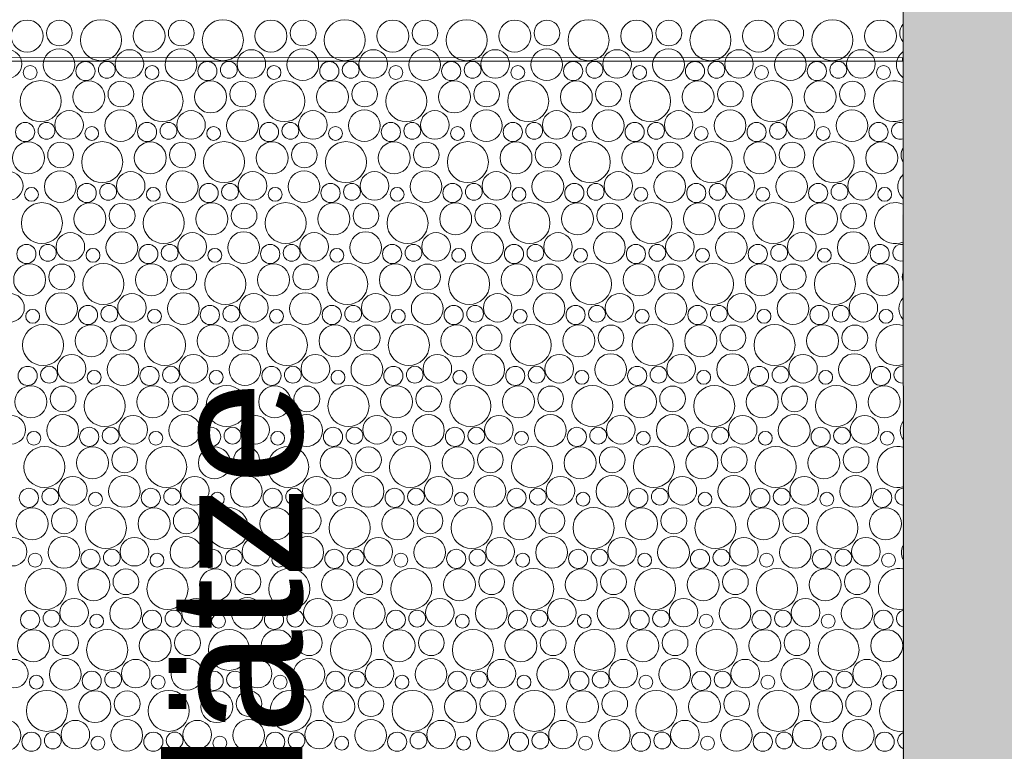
# Model space of a CAD drawing. Header units: metres. Extents: x -167 to 338, y -186 to 508.
# Tile 191 of 256: x 92.53 to 95.47, y 28.45 to 30.63. Entities that reach past the tile are written whole.
import ezdxf
from ezdxf.enums import TextEntityAlignment as Align

# ---------------------------------------------------------------- set-up
doc = ezdxf.new("R2010")
doc.units = ezdxf.units.M
doc.header["$MEASUREMENT"] = 0
doc.linetypes.add('Öffnungslinie Tür Fenster', pattern=[0.23, 0.15, -0.08])
for name, color, linetype in [('60 Gelände 2D Übersicht', 7, 'Continuous'), ('60 Stellplätze', 7, 'Continuous'), ('90 Allgemein Beschriftung', 7, 'Continuous')]:
    doc.layers.add(name, color=color, linetype=linetype)
doc.styles.add('ERSTELLTER_STIL_1', font='arial.ttf')
doc.styles.add('ERSTELLTER_STIL_2', font='arial.ttf')

# ---------------------------------------------------------------- blocks, each defined once
blk = doc.blocks.new('*X46', base_point=(27236.1321, 33357.279))
at = {"layer": '60 Gelände 2D Übersicht', "color": 9, "linetype": 'Continuous', "lineweight": 18}
for centre, radius in [((92.5564, 30.5843), 0.0477), ((92.6524, 30.5932), 0.0384), ((92.7765, 30.5719), 0.0612), ((92.9201, 30.5843), 0.0477), ((93.0161, 30.5932), 0.0384), ((93.1402, 30.5719), 0.0612), ((93.2838, 30.5843), 0.0477), ((93.3798, 30.5932), 0.0384), ((93.5039, 30.5719), 0.0612), ((93.6475, 30.5843), 0.0477), ((93.7435, 30.5932), 0.0384), ((93.8676, 30.5719), 0.0612), ((94.0112, 30.5843), 0.0477), ((94.1072, 30.5932), 0.0384), ((94.2313, 30.5719), 0.0612), ((94.3749, 30.5843), 0.0477), ((94.4709, 30.5932), 0.0384), ((94.5951, 30.5719), 0.0612), ((94.7386, 30.5843), 0.0477), ((94.8347, 30.5932), 0.0384), ((94.9588, 30.5719), 0.0612), ((95.1023, 30.5843), 0.0477), ((92.4979, 30.501), 0.0426), ((92.6514, 30.4988), 0.0473), ((92.8616, 30.501), 0.0426), ((93.0151, 30.4988), 0.0473), ((93.2253, 30.501), 0.0426), ((93.3788, 30.4988), 0.0473), ((93.589, 30.501), 0.0426), ((93.7425, 30.4988), 0.0473), ((93.9527, 30.501), 0.0426), ((94.1062, 30.4988), 0.0473), ((94.3165, 30.501), 0.0426), ((94.4699, 30.4988), 0.0473), ((94.6802, 30.501), 0.0426), ((94.8336, 30.4988), 0.0473), ((95.0439, 30.501), 0.0426), ((92.5653, 30.4755), 0.0207), ((92.7304, 30.4797), 0.0286), ((92.7942, 30.4832), 0.0251), ((92.929, 30.4755), 0.0207), ((93.0941, 30.4797), 0.0286), ((93.158, 30.4832), 0.0251), ((93.2927, 30.4755), 0.0207), ((93.4578, 30.4797), 0.0286), ((93.5217, 30.4832), 0.0251), ((93.6564, 30.4755), 0.0207), ((93.8215, 30.4797), 0.0286), ((93.8854, 30.4832), 0.0251), ((94.0201, 30.4755), 0.0207), ((94.1853, 30.4797), 0.0286), ((94.2491, 30.4832), 0.0251), ((94.3838, 30.4755), 0.0207), ((94.549, 30.4797), 0.0286), ((94.6128, 30.4832), 0.0251), ((94.7475, 30.4755), 0.0207), ((94.9127, 30.4797), 0.0286), ((94.9765, 30.4832), 0.0251), ((95.1112, 30.4755), 0.0207), ((92.5965, 30.3899), 0.0612), ((92.7401, 30.4024), 0.0477), ((92.8361, 30.4112), 0.0384), ((92.9602, 30.3899), 0.0612), ((93.1038, 30.4024), 0.0477), ((93.1998, 30.4112), 0.0384), ((93.3239, 30.3899), 0.0612), ((93.4675, 30.4024), 0.0477), ((93.5635, 30.4112), 0.0384), ((93.6876, 30.3899), 0.0612), ((93.8312, 30.4024), 0.0477), ((93.9272, 30.4112), 0.0384), ((94.0513, 30.3899), 0.0612), ((94.1949, 30.4024), 0.0477), ((94.2909, 30.4112), 0.0384), ((94.4151, 30.3899), 0.0612), ((94.5586, 30.4024), 0.0477), ((94.6547, 30.4112), 0.0384), ((94.7788, 30.3899), 0.0612), ((94.9223, 30.4024), 0.0477), ((95.0184, 30.4112), 0.0384), ((92.6816, 30.319), 0.0426), ((92.8351, 30.3168), 0.0473), ((93.0453, 30.319), 0.0426), ((93.1988, 30.3168), 0.0473), ((93.409, 30.319), 0.0426), ((93.5625, 30.3168), 0.0473), ((93.7727, 30.319), 0.0426), ((93.9262, 30.3168), 0.0473), ((94.1365, 30.319), 0.0426), ((94.2899, 30.3168), 0.0473), ((94.5002, 30.319), 0.0426), ((94.6536, 30.3168), 0.0473), ((94.8639, 30.319), 0.0426), ((95.0173, 30.3168), 0.0473), ((92.5504, 30.2977), 0.0286), ((92.6142, 30.3012), 0.0251), ((92.9141, 30.2977), 0.0286), ((92.978, 30.3012), 0.0251), ((93.2778, 30.2977), 0.0286), ((93.3417, 30.3012), 0.0251), ((93.6415, 30.2977), 0.0286), ((93.7054, 30.3012), 0.0251), ((94.0053, 30.2977), 0.0286), ((94.0691, 30.3012), 0.0251), ((94.369, 30.2977), 0.0286), ((94.4328, 30.3012), 0.0251), ((94.7327, 30.2977), 0.0286), ((94.7965, 30.3012), 0.0251), ((95.0964, 30.2977), 0.0286), ((92.749, 30.2936), 0.0207), ((93.1127, 30.2936), 0.0207), ((93.4764, 30.2936), 0.0207), ((93.8401, 30.2936), 0.0207), ((94.2038, 30.2936), 0.0207), ((94.5675, 30.2936), 0.0207), ((94.9312, 30.2936), 0.0207), ((92.5601, 30.2204), 0.0477), ((92.6561, 30.2292), 0.0384), ((92.7802, 30.2079), 0.0612), ((92.9238, 30.2204), 0.0477), ((93.0198, 30.2292), 0.0384), ((93.1439, 30.2079), 0.0612), ((93.2875, 30.2204), 0.0477), ((93.3835, 30.2292), 0.0384), ((93.5076, 30.2079), 0.0612), ((93.6512, 30.2204), 0.0477), ((93.7472, 30.2292), 0.0384), ((93.8713, 30.2079), 0.0612), ((94.0149, 30.2204), 0.0477), ((94.1109, 30.2292), 0.0384), ((94.2351, 30.2079), 0.0612), ((94.3786, 30.2204), 0.0477), ((94.4747, 30.2292), 0.0384), ((94.5988, 30.2079), 0.0612), ((94.7423, 30.2204), 0.0477), ((94.8384, 30.2292), 0.0384), ((94.9625, 30.2079), 0.0612), ((95.106, 30.2204), 0.0477), ((92.5016, 30.137), 0.0426), ((92.6551, 30.1348), 0.0473), ((92.8653, 30.137), 0.0426), ((93.0188, 30.1348), 0.0473), ((93.229, 30.137), 0.0426), ((93.3825, 30.1348), 0.0473), ((93.5927, 30.137), 0.0426), ((93.7462, 30.1348), 0.0473), ((93.9565, 30.137), 0.0426), ((94.1099, 30.1348), 0.0473), ((94.3202, 30.137), 0.0426), ((94.4736, 30.1348), 0.0473), ((94.6839, 30.137), 0.0426), ((94.8373, 30.1348), 0.0473), ((95.0476, 30.137), 0.0426), ((92.7341, 30.1157), 0.0286), ((92.798, 30.1192), 0.0251), ((93.0978, 30.1157), 0.0286), ((93.1617, 30.1192), 0.0251), ((93.4615, 30.1157), 0.0286), ((93.5254, 30.1192), 0.0251), ((93.8253, 30.1157), 0.0286), ((93.8891, 30.1192), 0.0251), ((94.189, 30.1157), 0.0286), ((94.2528, 30.1192), 0.0251), ((94.5527, 30.1157), 0.0286), ((94.6165, 30.1192), 0.0251), ((94.9164, 30.1157), 0.0286), ((94.9802, 30.1192), 0.0251), ((92.569, 30.1116), 0.0207), ((92.9327, 30.1116), 0.0207), ((93.2964, 30.1116), 0.0207), ((93.6601, 30.1116), 0.0207), ((94.0238, 30.1116), 0.0207), ((94.3875, 30.1116), 0.0207), ((94.7512, 30.1116), 0.0207), ((95.1149, 30.1116), 0.0207), ((92.6002, 30.0259), 0.0612), ((92.7438, 30.0384), 0.0477), ((92.8398, 30.0472), 0.0384), ((92.9639, 30.0259), 0.0612), ((93.1075, 30.0384), 0.0477), ((93.2035, 30.0472), 0.0384), ((93.3276, 30.0259), 0.0612), ((93.4712, 30.0384), 0.0477), ((93.5672, 30.0472), 0.0384), ((93.6913, 30.0259), 0.0612), ((93.8349, 30.0384), 0.0477), ((93.9309, 30.0472), 0.0384), ((94.0551, 30.0259), 0.0612), ((94.1986, 30.0384), 0.0477), ((94.2947, 30.0472), 0.0384), ((94.4188, 30.0259), 0.0612), ((94.5623, 30.0384), 0.0477), ((94.6584, 30.0472), 0.0384), ((94.7825, 30.0259), 0.0612), ((94.926, 30.0384), 0.0477), ((95.0221, 30.0472), 0.0384), ((92.6853, 29.955), 0.0426), ((92.8388, 29.9528), 0.0473), ((93.049, 29.955), 0.0426), ((93.2025, 29.9528), 0.0473), ((93.4127, 29.955), 0.0426), ((93.5662, 29.9528), 0.0473), ((93.7765, 29.955), 0.0426), ((93.9299, 29.9528), 0.0473), ((94.1402, 29.955), 0.0426), ((94.2936, 29.9528), 0.0473), ((94.5039, 29.955), 0.0426), ((94.6573, 29.9528), 0.0473), ((94.8676, 29.955), 0.0426), ((95.0211, 29.9528), 0.0473), ((92.5541, 29.9337), 0.0286), ((92.618, 29.9373), 0.0251), ((92.7527, 29.9296), 0.0207), ((92.9178, 29.9337), 0.0286), ((92.9817, 29.9373), 0.0251), ((93.1164, 29.9296), 0.0207), ((93.2815, 29.9337), 0.0286), ((93.3454, 29.9373), 0.0251), ((93.4801, 29.9296), 0.0207), ((93.6453, 29.9337), 0.0286), ((93.7091, 29.9373), 0.0251), ((93.8438, 29.9296), 0.0207), ((94.009, 29.9337), 0.0286), ((94.0728, 29.9373), 0.0251), ((94.2075, 29.9296), 0.0207), ((94.3727, 29.9337), 0.0286), ((94.4365, 29.9373), 0.0251), ((94.5712, 29.9296), 0.0207), ((94.7364, 29.9337), 0.0286), ((94.8002, 29.9373), 0.0251), ((94.9349, 29.9296), 0.0207), ((95.1001, 29.9337), 0.0286), ((92.5638, 29.8564), 0.0477), ((92.6598, 29.8652), 0.0384), ((92.7839, 29.8439), 0.0612), ((92.9275, 29.8564), 0.0477), ((93.0235, 29.8652), 0.0384), ((93.1476, 29.8439), 0.0612), ((93.2912, 29.8564), 0.0477), ((93.3872, 29.8652), 0.0384), ((93.5113, 29.8439), 0.0612), ((93.6549, 29.8564), 0.0477), ((93.7509, 29.8652), 0.0384), ((93.8751, 29.8439), 0.0612), ((94.0186, 29.8564), 0.0477), ((94.1147, 29.8652), 0.0384), ((94.2388, 29.8439), 0.0612), ((94.3823, 29.8564), 0.0477), ((94.4784, 29.8652), 0.0384), ((94.6025, 29.8439), 0.0612), ((94.746, 29.8564), 0.0477), ((94.8421, 29.8652), 0.0384), ((94.9662, 29.8439), 0.0612), ((95.1097, 29.8564), 0.0477), ((92.6588, 29.7708), 0.0473), ((93.0225, 29.7708), 0.0473), ((93.3862, 29.7708), 0.0473), ((93.7499, 29.7708), 0.0473), ((94.1136, 29.7708), 0.0473), ((94.4773, 29.7708), 0.0473), ((94.8411, 29.7708), 0.0473), ((92.5053, 29.773), 0.0426), ((92.869, 29.773), 0.0426), ((93.2327, 29.773), 0.0426), ((93.5965, 29.773), 0.0426), ((93.9602, 29.773), 0.0426), ((94.3239, 29.773), 0.0426), ((94.6876, 29.773), 0.0426), ((95.0513, 29.773), 0.0426), ((92.5727, 29.7476), 0.0207), ((92.7378, 29.7517), 0.0286), ((92.8017, 29.7553), 0.0251), ((92.9364, 29.7476), 0.0207), ((93.1015, 29.7517), 0.0286), ((93.1654, 29.7553), 0.0251), ((93.3001, 29.7476), 0.0207), ((93.4653, 29.7517), 0.0286), ((93.5291, 29.7553), 0.0251), ((93.6638, 29.7476), 0.0207), ((93.829, 29.7517), 0.0286), ((93.8928, 29.7553), 0.0251), ((94.0275, 29.7476), 0.0207), ((94.1927, 29.7517), 0.0286), ((94.2565, 29.7553), 0.0251), ((94.3912, 29.7476), 0.0207), ((94.5564, 29.7517), 0.0286), ((94.6202, 29.7553), 0.0251), ((94.7549, 29.7476), 0.0207), ((94.9201, 29.7517), 0.0286), ((94.9839, 29.7553), 0.0251), ((95.1187, 29.7476), 0.0207), ((92.6039, 29.6619), 0.0612), ((92.7475, 29.6744), 0.0477), ((92.8435, 29.6832), 0.0384), ((92.9676, 29.6619), 0.0612), ((93.1112, 29.6744), 0.0477), ((93.2072, 29.6832), 0.0384), ((93.3313, 29.6619), 0.0612), ((93.4749, 29.6744), 0.0477), ((93.5709, 29.6832), 0.0384), ((93.6951, 29.6619), 0.0612), ((93.8386, 29.6744), 0.0477), ((93.9347, 29.6832), 0.0384), ((94.0588, 29.6619), 0.0612), ((94.2023, 29.6744), 0.0477), ((94.2984, 29.6832), 0.0384), ((94.4225, 29.6619), 0.0612), ((94.566, 29.6744), 0.0477), ((94.6621, 29.6832), 0.0384), ((94.7862, 29.6619), 0.0612), ((94.9297, 29.6744), 0.0477), ((95.0258, 29.6832), 0.0384), ((92.689, 29.591), 0.0426), ((92.8425, 29.5888), 0.0473), ((93.0527, 29.591), 0.0426), ((93.2062, 29.5888), 0.0473), ((93.4165, 29.591), 0.0426), ((93.5699, 29.5888), 0.0473), ((93.7802, 29.591), 0.0426), ((93.9336, 29.5888), 0.0473), ((94.1439, 29.591), 0.0426), ((94.2973, 29.5888), 0.0473), ((94.5076, 29.591), 0.0426), ((94.6611, 29.5888), 0.0473), ((94.8713, 29.591), 0.0426), ((95.0248, 29.5888), 0.0473), ((92.5578, 29.5697), 0.0286), ((92.6217, 29.5733), 0.0251), ((92.7564, 29.5656), 0.0207), ((92.9215, 29.5697), 0.0286), ((92.9854, 29.5733), 0.0251), ((93.1201, 29.5656), 0.0207), ((93.2853, 29.5697), 0.0286), ((93.3491, 29.5733), 0.0251), ((93.4838, 29.5656), 0.0207), ((93.649, 29.5697), 0.0286), ((93.7128, 29.5733), 0.0251), ((93.8475, 29.5656), 0.0207), ((94.0127, 29.5697), 0.0286), ((94.0765, 29.5733), 0.0251), ((94.2112, 29.5656), 0.0207), ((94.3764, 29.5697), 0.0286), ((94.4402, 29.5733), 0.0251), ((94.5749, 29.5656), 0.0207), ((94.7401, 29.5697), 0.0286), ((94.8039, 29.5733), 0.0251), ((94.9387, 29.5656), 0.0207), ((95.1038, 29.5697), 0.0286), ((92.5675, 29.4924), 0.0477), ((92.6635, 29.5012), 0.0384), ((92.7876, 29.4799), 0.0612), ((92.9312, 29.4924), 0.0477), ((93.0272, 29.5012), 0.0384), ((93.1513, 29.4799), 0.0612), ((93.2949, 29.4924), 0.0477), ((93.3909, 29.5012), 0.0384), ((93.5151, 29.4799), 0.0612), ((93.6586, 29.4924), 0.0477), ((93.7547, 29.5012), 0.0384), ((93.8788, 29.4799), 0.0612), ((94.0223, 29.4924), 0.0477), ((94.1184, 29.5012), 0.0384), ((94.2425, 29.4799), 0.0612), ((94.386, 29.4924), 0.0477), ((94.4821, 29.5012), 0.0384), ((94.6062, 29.4799), 0.0612), ((94.7497, 29.4924), 0.0477), ((94.8458, 29.5012), 0.0384), ((94.9699, 29.4799), 0.0612), ((95.1135, 29.4924), 0.0477), ((92.509, 29.409), 0.0426), ((92.6625, 29.4068), 0.0473), ((92.8727, 29.409), 0.0426), ((93.0262, 29.4068), 0.0473), ((93.2365, 29.409), 0.0426), ((93.3899, 29.4068), 0.0473), ((93.6002, 29.409), 0.0426), ((93.7536, 29.4068), 0.0473), ((93.9639, 29.409), 0.0426), ((94.1173, 29.4068), 0.0473), ((94.3276, 29.409), 0.0426), ((94.4811, 29.4068), 0.0473), ((94.6913, 29.409), 0.0426), ((94.8448, 29.4068), 0.0473), ((95.055, 29.409), 0.0426), ((92.7415, 29.3877), 0.0286), ((92.8054, 29.3913), 0.0251), ((93.1053, 29.3877), 0.0286), ((93.1691, 29.3913), 0.0251), ((93.469, 29.3877), 0.0286), ((93.5328, 29.3913), 0.0251), ((93.8327, 29.3877), 0.0286), ((93.8965, 29.3913), 0.0251), ((94.1964, 29.3877), 0.0286), ((94.2602, 29.3913), 0.0251), ((94.5601, 29.3877), 0.0286), ((94.6239, 29.3913), 0.0251), ((94.9238, 29.3877), 0.0286), ((94.9876, 29.3913), 0.0251), ((92.5764, 29.3836), 0.0207), ((92.9401, 29.3836), 0.0207), ((93.3038, 29.3836), 0.0207), ((93.6675, 29.3836), 0.0207), ((94.0312, 29.3836), 0.0207), ((94.3949, 29.3836), 0.0207), ((94.7587, 29.3836), 0.0207), ((95.1224, 29.3836), 0.0207), ((92.6076, 29.2979), 0.0612), ((92.7512, 29.3104), 0.0477), ((92.8472, 29.3192), 0.0384), ((92.9713, 29.2979), 0.0612), ((93.1149, 29.3104), 0.0477), ((93.2109, 29.3192), 0.0384), ((93.3351, 29.2979), 0.0612), ((93.4786, 29.3104), 0.0477), ((93.5747, 29.3192), 0.0384), ((93.6988, 29.2979), 0.0612), ((93.8423, 29.3104), 0.0477), ((93.9384, 29.3192), 0.0384), ((94.0625, 29.2979), 0.0612), ((94.206, 29.3104), 0.0477), ((94.3021, 29.3192), 0.0384), ((94.4262, 29.2979), 0.0612), ((94.5697, 29.3104), 0.0477), ((94.6658, 29.3192), 0.0384), ((94.7899, 29.2979), 0.0612), ((94.9335, 29.3104), 0.0477), ((95.0295, 29.3192), 0.0384), ((92.6927, 29.227), 0.0426), ((92.8462, 29.2248), 0.0473), ((93.0565, 29.227), 0.0426), ((93.2099, 29.2248), 0.0473), ((93.4202, 29.227), 0.0426), ((93.5736, 29.2248), 0.0473), ((93.7839, 29.227), 0.0426), ((93.9373, 29.2248), 0.0473), ((94.1476, 29.227), 0.0426), ((94.3011, 29.2248), 0.0473), ((94.5113, 29.227), 0.0426), ((94.6648, 29.2248), 0.0473), ((94.875, 29.227), 0.0426), ((95.0285, 29.2248), 0.0473), ((92.5615, 29.2057), 0.0286), ((92.6254, 29.2093), 0.0251), ((92.9253, 29.2057), 0.0286), ((92.9891, 29.2093), 0.0251), ((93.289, 29.2057), 0.0286), ((93.3528, 29.2093), 0.0251), ((93.6527, 29.2057), 0.0286), ((93.7165, 29.2093), 0.0251), ((94.0164, 29.2057), 0.0286), ((94.0802, 29.2093), 0.0251), ((94.3801, 29.2057), 0.0286), ((94.4439, 29.2093), 0.0251), ((94.7438, 29.2057), 0.0286), ((94.8076, 29.2093), 0.0251), ((95.1075, 29.2057), 0.0286), ((92.7601, 29.2016), 0.0207), ((93.1238, 29.2016), 0.0207), ((93.4875, 29.2016), 0.0207), ((93.8512, 29.2016), 0.0207), ((94.2149, 29.2016), 0.0207), ((94.5787, 29.2016), 0.0207), ((94.9424, 29.2016), 0.0207), ((92.5712, 29.1284), 0.0477), ((92.6672, 29.1372), 0.0384), ((92.7913, 29.1159), 0.0612), ((92.9349, 29.1284), 0.0477), ((93.0309, 29.1372), 0.0384), ((93.1551, 29.1159), 0.0612), ((93.2986, 29.1284), 0.0477), ((93.3947, 29.1372), 0.0384), ((93.5188, 29.1159), 0.0612), ((93.6623, 29.1284), 0.0477), ((93.7584, 29.1372), 0.0384), ((93.8825, 29.1159), 0.0612), ((94.026, 29.1284), 0.0477), ((94.1221, 29.1372), 0.0384), ((94.2462, 29.1159), 0.0612), ((94.3897, 29.1284), 0.0477), ((94.4858, 29.1372), 0.0384), ((94.6099, 29.1159), 0.0612), ((94.7535, 29.1284), 0.0477), ((94.8495, 29.1372), 0.0384), ((94.9736, 29.1159), 0.0612), ((95.1172, 29.1284), 0.0477), ((92.5127, 29.045), 0.0426), ((92.6662, 29.0428), 0.0473), ((92.8765, 29.045), 0.0426), ((93.0299, 29.0428), 0.0473), ((93.2402, 29.045), 0.0426), ((93.3936, 29.0428), 0.0473), ((93.6039, 29.045), 0.0426), ((93.7573, 29.0428), 0.0473), ((93.9676, 29.045), 0.0426), ((94.1211, 29.0428), 0.0473), ((94.3313, 29.045), 0.0426), ((94.4848, 29.0428), 0.0473), ((94.695, 29.045), 0.0426), ((94.8485, 29.0428), 0.0473), ((95.0587, 29.045), 0.0426), ((92.5801, 29.0196), 0.0207), ((92.7453, 29.0237), 0.0286), ((92.8091, 29.0273), 0.0251), ((92.9438, 29.0196), 0.0207), ((93.109, 29.0237), 0.0286), ((93.1728, 29.0273), 0.0251), ((93.3075, 29.0196), 0.0207), ((93.4727, 29.0237), 0.0286), ((93.5365, 29.0273), 0.0251), ((93.6712, 29.0196), 0.0207), ((93.8364, 29.0237), 0.0286), ((93.9002, 29.0273), 0.0251), ((94.0349, 29.0196), 0.0207), ((94.2001, 29.0237), 0.0286), ((94.2639, 29.0273), 0.0251), ((94.3987, 29.0196), 0.0207), ((94.5638, 29.0237), 0.0286), ((94.6276, 29.0273), 0.0251), ((94.7624, 29.0196), 0.0207), ((94.9275, 29.0237), 0.0286), ((94.9913, 29.0273), 0.0251), ((95.1261, 29.0196), 0.0207), ((92.6113, 28.9339), 0.0612), ((92.7549, 28.9464), 0.0477), ((92.8509, 28.9552), 0.0384), ((92.9751, 28.9339), 0.0612), ((93.1186, 28.9464), 0.0477), ((93.2147, 28.9552), 0.0384), ((93.3388, 28.9339), 0.0612), ((93.4823, 28.9464), 0.0477), ((93.5784, 28.9552), 0.0384), ((93.7025, 28.9339), 0.0612), ((93.846, 28.9464), 0.0477), ((93.9421, 28.9552), 0.0384), ((94.0662, 28.9339), 0.0612), ((94.2097, 28.9464), 0.0477), ((94.3058, 28.9552), 0.0384), ((94.4299, 28.9339), 0.0612), ((94.5735, 28.9464), 0.0477), ((94.6695, 28.9552), 0.0384), ((94.7936, 28.9339), 0.0612), ((94.9372, 28.9464), 0.0477), ((95.0332, 28.9552), 0.0384), ((92.8499, 28.8608), 0.0473), ((93.2136, 28.8608), 0.0473), ((93.5773, 28.8608), 0.0473), ((93.9411, 28.8608), 0.0473), ((94.3048, 28.8608), 0.0473), ((94.6685, 28.8608), 0.0473), ((95.0322, 28.8608), 0.0473), ((92.6965, 28.863), 0.0426), ((93.0602, 28.863), 0.0426), ((93.4239, 28.863), 0.0426), ((93.7876, 28.863), 0.0426), ((94.1513, 28.863), 0.0426), ((94.515, 28.863), 0.0426), ((94.8787, 28.863), 0.0426), ((92.5653, 28.8417), 0.0286), ((92.6291, 28.8453), 0.0251), ((92.7638, 28.8376), 0.0207), ((92.929, 28.8417), 0.0286), ((92.9928, 28.8453), 0.0251), ((93.1275, 28.8376), 0.0207), ((93.2927, 28.8417), 0.0286), ((93.3565, 28.8453), 0.0251), ((93.4912, 28.8376), 0.0207), ((93.6564, 28.8417), 0.0286), ((93.7202, 28.8453), 0.0251), ((93.8549, 28.8376), 0.0207), ((94.0201, 28.8417), 0.0286), ((94.0839, 28.8453), 0.0251), ((94.2187, 28.8376), 0.0207), ((94.3838, 28.8417), 0.0286), ((94.4476, 28.8453), 0.0251), ((94.5824, 28.8376), 0.0207), ((94.7475, 28.8417), 0.0286), ((94.8113, 28.8453), 0.0251), ((94.9461, 28.8376), 0.0207), ((95.1112, 28.8417), 0.0286), ((92.5749, 28.7644), 0.0477), ((92.6709, 28.7732), 0.0384), ((92.7951, 28.7519), 0.0612), ((92.9386, 28.7644), 0.0477), ((93.0347, 28.7732), 0.0384), ((93.1588, 28.7519), 0.0612), ((93.3023, 28.7644), 0.0477), ((93.3984, 28.7732), 0.0384), ((93.5225, 28.7519), 0.0612), ((93.666, 28.7644), 0.0477), ((93.7621, 28.7732), 0.0384), ((93.8862, 28.7519), 0.0612), ((94.0297, 28.7644), 0.0477), ((94.1258, 28.7732), 0.0384), ((94.2499, 28.7519), 0.0612), ((94.3935, 28.7644), 0.0477), ((94.4895, 28.7732), 0.0384), ((94.6136, 28.7519), 0.0612), ((94.7572, 28.7644), 0.0477), ((94.8532, 28.7732), 0.0384), ((94.9773, 28.7519), 0.0612), ((95.1209, 28.7644), 0.0477), ((92.5165, 28.681), 0.0426), ((92.6699, 28.6788), 0.0473), ((92.8802, 28.681), 0.0426), ((93.0336, 28.6788), 0.0473), ((93.2439, 28.681), 0.0426), ((93.3973, 28.6788), 0.0473), ((93.6076, 28.681), 0.0426), ((93.7611, 28.6788), 0.0473), ((93.9713, 28.681), 0.0426), ((94.1248, 28.6788), 0.0473), ((94.335, 28.681), 0.0426), ((94.4885, 28.6788), 0.0473), ((94.6987, 28.681), 0.0426), ((94.8522, 28.6788), 0.0473), ((95.0624, 28.681), 0.0426), ((92.5838, 28.6556), 0.0207), ((92.749, 28.6597), 0.0286), ((92.8128, 28.6633), 0.0251), ((92.9475, 28.6556), 0.0207), ((93.1127, 28.6597), 0.0286), ((93.1765, 28.6633), 0.0251), ((93.3112, 28.6556), 0.0207), ((93.4764, 28.6597), 0.0286), ((93.5402, 28.6633), 0.0251), ((93.6749, 28.6556), 0.0207), ((93.8401, 28.6597), 0.0286), ((93.9039, 28.6633), 0.0251), ((94.0387, 28.6556), 0.0207), ((94.2038, 28.6597), 0.0286), ((94.2676, 28.6633), 0.0251), ((94.4024, 28.6556), 0.0207), ((94.5675, 28.6597), 0.0286), ((94.6313, 28.6633), 0.0251), ((94.7661, 28.6556), 0.0207), ((94.9312, 28.6597), 0.0286), ((94.995, 28.6633), 0.0251), ((95.1298, 28.6556), 0.0207), ((92.6151, 28.5699), 0.0612), ((92.7586, 28.5824), 0.0477), ((92.8547, 28.5912), 0.0384), ((92.9788, 28.5699), 0.0612), ((93.1223, 28.5824), 0.0477), ((93.2184, 28.5912), 0.0384), ((93.3425, 28.5699), 0.0612), ((93.486, 28.5824), 0.0477), ((93.5821, 28.5912), 0.0384), ((93.7062, 28.5699), 0.0612), ((93.8497, 28.5824), 0.0477), ((93.9458, 28.5912), 0.0384), ((94.0699, 28.5699), 0.0612), ((94.2135, 28.5824), 0.0477), ((94.3095, 28.5912), 0.0384), ((94.4336, 28.5699), 0.0612), ((94.5772, 28.5824), 0.0477), ((94.6732, 28.5912), 0.0384), ((94.7973, 28.5699), 0.0612), ((94.9409, 28.5824), 0.0477), ((95.0369, 28.5912), 0.0384), ((92.4899, 28.4968), 0.0473), ((92.7002, 28.499), 0.0426), ((92.8536, 28.4968), 0.0473), ((93.0639, 28.499), 0.0426), ((93.2173, 28.4968), 0.0473), ((93.4276, 28.499), 0.0426), ((93.5811, 28.4968), 0.0473), ((93.7913, 28.499), 0.0426), ((93.9448, 28.4968), 0.0473), ((94.155, 28.499), 0.0426), ((94.3085, 28.4968), 0.0473), ((94.5187, 28.499), 0.0426), ((94.6722, 28.4968), 0.0473), ((94.8824, 28.499), 0.0426), ((95.0359, 28.4968), 0.0473), ((92.569, 28.4777), 0.0286), ((92.6328, 28.4813), 0.0251), ((92.9327, 28.4777), 0.0286), ((92.9965, 28.4813), 0.0251), ((93.2964, 28.4777), 0.0286), ((93.3602, 28.4813), 0.0251), ((93.6601, 28.4777), 0.0286), ((93.7239, 28.4813), 0.0251), ((94.0238, 28.4777), 0.0286), ((94.0876, 28.4813), 0.0251), ((94.3875, 28.4777), 0.0286), ((94.4513, 28.4813), 0.0251), ((94.7512, 28.4777), 0.0286), ((94.815, 28.4813), 0.0251), ((95.1149, 28.4777), 0.0286), ((92.7675, 28.4736), 0.0207), ((93.1312, 28.4736), 0.0207), ((93.4949, 28.4736), 0.0207), ((93.8587, 28.4736), 0.0207), ((94.2224, 28.4736), 0.0207), ((94.5861, 28.4736), 0.0207), ((94.9498, 28.4736), 0.0207)]:
    blk.add_circle(centre, radius, dxfattribs=at)
for centre, radius, start, end in [((95.1984, 30.5932), 0.0384, 139.1478, 220.8522), ((95.1973, 30.4988), 0.0473, 126.2779, 233.7221), ((95.1425, 30.3899), 0.0612, 63.9527, 296.0473), ((95.1602, 30.3012), 0.0251, 68.5983, 291.4017), ((95.2021, 30.2292), 0.0384, 148.5466, 211.4534), ((95.2011, 30.1348), 0.0473, 132.0727, 227.9273), ((95.1462, 30.0259), 0.0612, 67.7565, 292.2435), ((95.1639, 29.9373), 0.0251, 77.465, 282.535), ((95.2058, 29.8652), 0.0384, 161.7555, 198.2445), ((95.2048, 29.7708), 0.0473, 138.4557, 221.5443), ((95.1499, 29.6619), 0.0612, 71.4595, 288.5405), ((95.1676, 29.5733), 0.0251, 86.0338, 273.9662), ((95.2085, 29.4068), 0.0473, 145.7728, 214.2272), ((95.1536, 29.2979), 0.0612, 75.0839, 284.9161), ((95.1713, 29.2093), 0.0251, 94.5139, 265.4861), ((95.2122, 29.0428), 0.0473, 154.8481, 205.1519), ((95.1573, 28.9339), 0.0612, 78.648, 281.352), ((95.175, 28.8453), 0.0251, 103.0952, 256.9048), ((95.161, 28.5699), 0.0612, 82.1682, 277.8318), ((95.1787, 28.4813), 0.0251, 111.9896, 248.0104)]:
    blk.add_arc(centre, radius, start, end, dxfattribs=at)
blk = doc.blocks.new('Parkplätze 27')
at = {"layer": '60 Stellplätze', "color": 7, "linetype": 'Continuous', "lineweight": 13, "flags": 128}
blk.add_lwpolyline([(10.995, 0), (11.005, 0), (11.005, 5.4989), (10.995, 5.4989)], close=True, dxfattribs=at)
at = {"layer": '60 Stellplätze', "color": 7, "linetype": 'Continuous', "lineweight": 13, "style": 'ERSTELLTER_STIL_2'}
for tag, p in [('num_start_0', (0.4, 0.4171)), ('num_start_1', (3.15, 0.4171)), ('num_start_2', (5.9, 0.4146)), ('num_start_3', (8.65, 0.4171)), ('num_start_4', (11.4, 0.4146)), ('num_start_5', (14.15, 0.4146))]:
    blk.add_attdef(tag, text='', height=0.3, dxfattribs=at).set_placement(p, align=Align.MIDDLE_CENTER)

msp = doc.modelspace()

# ---------------------------------------------------------------- hatches: boundary and pattern name
at = {"layer": '60 Gelände 2D Übersicht', "linetype": 'Continuous', "lineweight": 18}
h = msp.add_hatch(dxfattribs=at)
h.set_pattern_fill('Mörtel_0001', color=8, style=0, pattern_type=2)
h.set_pattern_definition([(45, (27236.1321, 33357.62905), (-0.11136931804, 0.11136931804), [0, -0.105, 0, -0.1575]), (110, (27236.4821, 33357.62905), (0.1480015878, 0.0538681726), [0, -0.077, 0, -0.133])])
h.paths.add_polyline_path([(58.1615, 45.7496), (66.6638, 45.7501), (66.663, 37.5001), (77.6619, 37.5142), (77.6627, 45.7491), (84.1676, 45.7491), (84.1668, 37.4991), (95.1657, 37.4991), (95.1665, 45.7491), (101.6703, 45.7491), (101.6703, 14.5263), (95.1658, 14.3351), (95.1689, 36.0142), (84.17, 36.0153), (84.1681, 14.0509), (77.6707, 13.994), (77.6638, 36.0132), (66.6649, 35.9991), (66.6638, 13.8829), (59.5867, 13.8829), (59.5867, 23.1797), (59.5867, 37.3459), (58.1625, 37.3459), (58.1625, 28.2047)])

# ---------------------------------------------------------------- linework, layer by layer
at = {"layer": '60 Stellplätze', "color": 7, "linetype": 'Continuous', "lineweight": 13}
msp.add_line((95.1714, 21.2004), (95.17, 36.0142), dxfattribs=at)

# ---------------------------------------------------------------- block references
at = {"layer": '60 Gelände 2D Übersicht', "color": 9, "linetype": 'Öffnungslinie Tür Fenster', "lineweight": 18}
msp.add_blockref('*X46', (27236.1321, 33357.279), dxfattribs=at)
at = {"layer": '60 Stellplätze', "color": 7, "linetype": 'Continuous', "lineweight": 13, "rotation": 89.9945255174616}
msp.add_blockref('Parkplätze 27', (95.1673, 19.5142), dxfattribs=at)

# ---------------------------------------------------------------- texts
at = {"layer": '90 Allgemein Beschriftung', "color": 7, "linetype": 'Continuous', "lineweight": 13, "insert": (92.9773, 26.4496), "char_height": 0.4, "attachment_point": 1, "rotation": 90, "style": 'ERSTELLTER_STIL_1'}
msp.add_mtext('\\A1;{\\pql;\\fArial|b0|i0|c0|p0;\\W1.000000;6\\fArial|b0|i0|c0|p0;\\W1.000000; Parkplätze}', dxfattribs=at)

doc.saveas('drawing.dxf')
